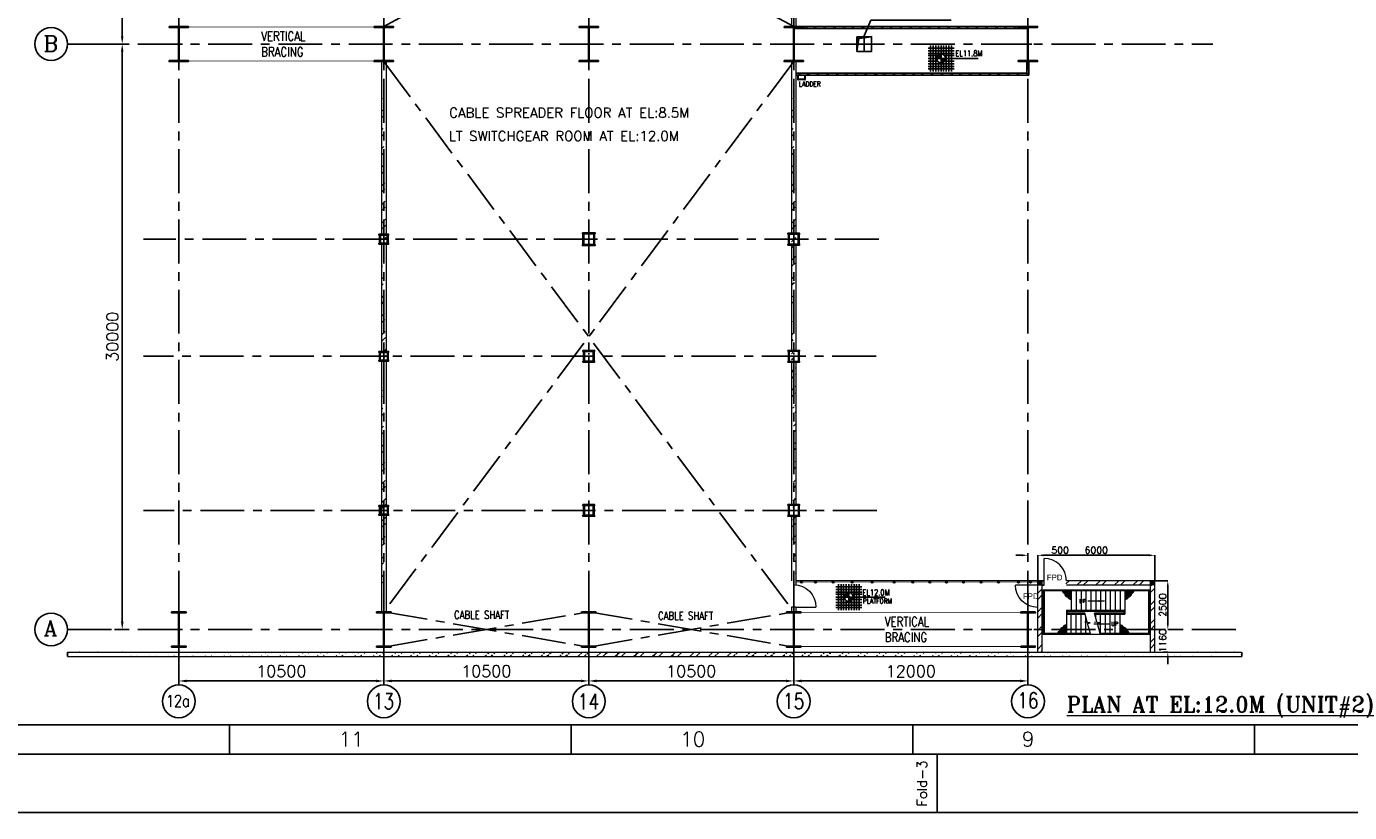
# Model space of a CAD drawing. Header units: inches. Extents: x 0 to 1544102, y 0 to 23144100.
# Tile 6 of 184: x 93094 to 160873, y 0 to 40281. Entities that reach past the tile are written whole.
import ezdxf
from ezdxf.enums import TextEntityAlignment as Align

# ---------------------------------------------------------------- set-up
doc = ezdxf.new("R2010")
doc.units = ezdxf.units.IN
doc.header["$LTSCALE"] = 1800
doc.header["$MEASUREMENT"] = 0
for name, pattern in [('CENTER', [2, 1.25, -0.25, 0.25, -0.25]), ('CENTER2', [1.125, 0.75, -0.125, 0.125, -0.125]), ('HIDDEN', [0.375, 0.25, -0.125])]:
    doc.linetypes.add(name, pattern=pattern)
doc.layers.get('0').update_dxf_attribs({"color": 253})
for name, color, linetype in [('AUX COL', 1, 'Continuous'), ('BRACING', 1, 'HIDDEN'), ('CEN', 2, 'CENTER'), ('COL', 1, 'Continuous'), ('FORMAT', 9, 'Continuous'), ('GRID', 251, 'CENTER'), ('OPENING', 40, 'Continuous'), ('STEEL', 231, 'Continuous')]:
    doc.layers.add(name, color=color, linetype=linetype)
for name, color, linetype, lineweight in [('DIM', 4, 'Continuous', 18), ('STAIR', 2, 'Continuous', 15), ('TEXT', 3, 'Continuous', 18), ('WALL', 6, 'Continuous', 18)]:
    doc.layers.add(name, color=color, linetype=linetype, lineweight=lineweight)
doc.styles.add('HTX11', font='O8111901')
doc.styles.add('ROMANC', font='ROMANC.SHX')
doc.styles.add('ROMANS', font='romans.shx')
doc.styles.add('ROMANT', font='romant')
doc.styles.get("Standard").update_dxf_attribs({"font": 'arial.ttf'})
doc.linetypes.add('FENCELINE1', pattern='A,0.25,-0.1,[133,ltypeshp.shx,S=0.1,R=0,X=-0.1,Y=0],-0.1,1', length=1.45)
doc.dimstyles.new('K2', dxfattribs={"dimtxt": 600, "dimasz": 400, "dimexe": 200, "dimexo": 200, "dimgap": 200, "dimtad": 1, "dimdec": 0, "dimzin": 0, "dimdsep": 46, "dimtxsty": 'ROMANC', "dimcen": 0.09, "dimclrd": 256, "dimclrt": 4, "dimadec": 0, "dimazin": 0, "dimtfac": 1, "dimtdec": 0, "dimtofl": 0, "dimtmove": 1, "dimatfit": 3, "dimfxl": 0.18, "dimtolj": 1, "dimtzin": 0, "dimarcsym": 0})
doc.dimstyles.new('STANDARD1', dxfattribs={"dimtxt": 300, "dimasz": 250, "dimexe": 0, "dimexo": 0, "dimgap": 80, "dimtad": 1, "dimdec": 0, "dimzin": 0, "dimdsep": 46, "dimtxsty": 'ROMANS', "dimcen": 0, "dimclrd": 4, "dimclre": 4, "dimclrt": 4, "dimadec": 0, "dimazin": 0, "dimtfac": 0.09, "dimtdec": 0, "dimtix": 1, "dimtofl": 0, "dimtmove": 0, "dimatfit": 3, "dimfxl": 1, "dimtolj": 1, "dimtzin": 0, "dimarcsym": 0})
doc.dimstyles.new('USER175', dxfattribs={"dimscale": 175, "dimtxt": 2, "dimasz": 1.75, "dimexe": 0, "dimexo": 0, "dimgap": 0.5, "dimtad": 1, "dimdec": 0, "dimzin": 0, "dimdsep": 46, "dimtxsty": 'ROMANS', "dimcen": 0, "dimclrd": 4, "dimclre": 4, "dimclrt": 4, "dimadec": 0, "dimazin": 0, "dimtfac": 0.09, "dimtdec": 0, "dimtix": 1, "dimtofl": 0, "dimtmove": 0, "dimatfit": 3, "dimfxl": 1, "dimtolj": 1, "dimtzin": 0, "dimarcsym": 0})
pattern_1 = [(45, (0, -1860.2), (-477.297, 477.297), []), (45, (318.2, -1860.2), (-477.297, 477.297), [])]

# ---------------------------------------------------------------- blocks, each defined once
blk = doc.blocks.new('SHEET_A0')
at = {"layer": 'FORMAT'}
for p, q in [((24, 18), (1076, 18)), ((414, 12), (414, 18)), ((484, 12), (484, 18)), ((554, 12), (554, 18)), ((624, 12), (624, 18)), ((12, 12), (1177, 12)), ((559, 0), (559, 12))]:
    blk.add_line(p, q, dxfattribs=at)
blk.add_lwpolyline([(1189, 841), (0, 841), (0, 0), (1189, 0)], close=True, dxfattribs=at)
at = {"layer": 'FORMAT', "style": 'ROMANS'}
for s, p in [('11', (436.34, 13.53)), ('10', (506.34, 13.53)), ('9', (576.34, 13.53))]:
    blk.add_text(s, height=3, dxfattribs=at).set_placement(p)
blk.add_text('Fold-3', height=2, rotation=90, dxfattribs=at).set_placement((556.89, 1.23))
at = {"layer": 'FORMAT', "color": 3, "flags": 13}
for tag, height, rotation, style, p in [('DRGNO', 3.5, 180, 'ROMANT', (99.42, 824.44)), ('FILE_PATH', 2, 90, 'ROMANS', (18.35, 51.64))]:
    blk.add_attdef(tag, text='', height=height, rotation=rotation, dxfattribs=dict(at, style=style)).set_placement(p, align=Align.MIDDLE_LEFT)
for tag, height, style, p in [('DRN', 2, 'ROMANS', (1122.62, 62.51)), ('DESIGN', 2, 'ROMANS', (1122.62, 58.59)), ('CHD', 2, 'ROMANS', (1122.62, 54.43)), ('APPD', 2, 'ROMANS', (1122.62, 50.27)), ('SCALE', 2, 'ROMANS', (1088.44, 28.38)), ('DRGNO', 3.5, 'ROMANT', (1105.05, 23))]:
    blk.add_attdef(tag, text='', height=height, dxfattribs=dict(at, style=style)).set_placement(p, align=Align.MIDDLE_LEFT)
at = {"layer": 'FORMAT', "color": 3, "style": 'ROMANS', "width": 0.8, "flags": 13}
for p in [(1162.9, 62.51), (1162.9, 58.35), (1162.9, 54.19), (1162.9, 50.16)]:
    blk.add_attdef('DATE', text='', height=2, dxfattribs=at).set_placement(p, align=Align.MIDDLE_LEFT)
at = {"layer": 'FORMAT', "color": 3, "style": 'ROMANS', "flags": 13}
for tag, p in [('1', (1119.96, 13.98)), ('REV', (1156.97, 13.98))]:
    blk.add_attdef(tag, p, '', height=2, dxfattribs=at)
blk = doc.blocks.new('A-ROW COLUMN')
at = {"layer": 'COL'}
h = blk.add_hatch(dxfattribs=at)
h.set_pattern_fill('ANSI31', color=256, scale=200, style=0)
h.set_pattern_definition([(45, (165226.353, 18853.894), (-17.67767, 17.67767), [])])
h.paths.add_polyline_path([(180799, 40890), (181539, 40890), (181539, 40840), (180799, 40840)])
h.paths.add_polyline_path([(181153, 42590), (181185, 42590), (181185, 40890), (181153, 40890)])
h.paths.add_polyline_path([(180799, 42640), (181539, 42640), (181539, 42590), (180799, 42590)])
blk.add_line((181169, 40840), (181169, 42640))
at = {"layer": 'CEN'}
for p, q in [((181169, 40840), (181169, 42640)), ((180977, 41740), (181360, 41740))]:
    blk.add_line(p, q, dxfattribs=at)
at = {"layer": 'COL'}
for points in [[(180799, 42640), (181539, 42640), (181539, 42590), (180799, 42590)], [(181153, 42590), (181185, 42590), (181185, 40890), (181153, 40890)], [(180799, 40890), (181539, 40890), (181539, 40840), (180799, 40840)]]:
    blk.add_lwpolyline(points, close=True, dxfattribs=at)
blk = doc.blocks.new('*D367')
at = {"layer": 'DIM', "color": 0, "lineweight": -2, "transparency": 16777216}
for p, q in [((132398, 8368), (132398, 6743)), ((144398, 7225), (144398, 6743))]:
    blk.add_line(p, q, dxfattribs=at)
at = {"layer": 'DIM', "lineweight": -2, "transparency": 16777216}
blk.add_line((143998, 6743), (132798, 6743), dxfattribs=at)
at = {"layer": 'DIM', "transparency": 16777216}
for points in [[(132798, 6810), (132798, 6676), (132398, 6743)], [(143998, 6810), (143998, 6676), (144398, 6743)]]:
    blk.add_solid(points, dxfattribs=at)
at = {"layer": 'DIM', "color": 4, "transparency": 16777216, "insert": (138398, 7243), "char_height": 600, "attachment_point": 5, "style": 'ROMANC'}
blk.add_mtext('\\A1;12000', dxfattribs=at)
blk = doc.blocks.new('*D368')
at = {"layer": 'DIM', "color": 0, "lineweight": -2, "transparency": 16777216}
for p, q in [((111398, 8368), (111398, 6743)), ((121898, 7225), (121898, 6743))]:
    blk.add_line(p, q, dxfattribs=at)
at = {"layer": 'DIM', "lineweight": -2, "transparency": 16777216}
blk.add_line((121498, 6743), (111798, 6743), dxfattribs=at)
at = {"layer": 'DIM', "transparency": 16777216}
for points in [[(111798, 6810), (111798, 6676), (111398, 6743)], [(121498, 6810), (121498, 6676), (121898, 6743)]]:
    blk.add_solid(points, dxfattribs=at)
at = {"layer": 'DIM', "color": 4, "transparency": 16777216, "insert": (116648, 7243), "char_height": 600, "attachment_point": 5, "style": 'ROMANC'}
blk.add_mtext('\\A1;10500', dxfattribs=at)
blk = doc.blocks.new('*D369')
at = {"layer": 'DIM', "color": 0, "lineweight": -2, "transparency": 16777216}
for p, q in [((121898, 8368), (121898, 6743)), ((132398, 7225), (132398, 6743))]:
    blk.add_line(p, q, dxfattribs=at)
at = {"layer": 'DIM', "lineweight": -2, "transparency": 16777216}
blk.add_line((131998, 6743), (122298, 6743), dxfattribs=at)
at = {"layer": 'DIM', "transparency": 16777216}
for points in [[(122298, 6810), (122298, 6676), (121898, 6743)], [(131998, 6810), (131998, 6676), (132398, 6743)]]:
    blk.add_solid(points, dxfattribs=at)
at = {"layer": 'DIM', "color": 4, "transparency": 16777216, "insert": (127148, 7243), "char_height": 600, "attachment_point": 5, "style": 'ROMANC'}
blk.add_mtext('\\A1;10500', dxfattribs=at)
blk = doc.blocks.new('*D370')
at = {"layer": 'DIM', "color": 0, "lineweight": -2, "transparency": 16777216}
for p, q in [((100898, 8368), (100898, 6743)), ((111398, 7225), (111398, 6743))]:
    blk.add_line(p, q, dxfattribs=at)
at = {"layer": 'DIM', "lineweight": -2, "transparency": 16777216}
blk.add_line((110998, 6743), (101298, 6743), dxfattribs=at)
at = {"layer": 'DIM', "transparency": 16777216}
for points in [[(101298, 6810), (101298, 6676), (100898, 6743)], [(110998, 6810), (110998, 6676), (111398, 6743)]]:
    blk.add_solid(points, dxfattribs=at)
at = {"layer": 'DIM', "color": 4, "transparency": 16777216, "insert": (106148, 7243), "char_height": 600, "attachment_point": 5, "style": 'ROMANC'}
blk.add_mtext('\\A1;10500', dxfattribs=at)
blk = doc.blocks.new('B-ROW COLUMN')
at = {"layer": 'COL'}
h = blk.add_hatch(dxfattribs=at)
h.set_pattern_fill('ANSI31', color=256, scale=200, style=0)
h.set_pattern_definition([(45, (155648.048, 63141.767), (-17.67767, 17.67767), [])])
h.paths.add_polyline_path([(171095, 85178), (172085, 85178), (172085, 85128), (171095, 85128)])
h.paths.add_polyline_path([(171574, 86878), (171606, 86878), (171606, 85178), (171574, 85178)])
h.paths.add_polyline_path([(171095, 86928), (172085, 86928), (172085, 86878), (171095, 86878)])
blk.add_line((171590, 85128), (171590, 86928))
at = {"layer": 'CEN'}
for p, q in [((171590, 85128), (171590, 86928)), ((171399, 86028), (171782, 86028))]:
    blk.add_line(p, q, dxfattribs=at)
at = {"layer": 'COL'}
for points in [[(171095, 86928), (172085, 86928), (172085, 86878), (171095, 86878)], [(171574, 86878), (171606, 86878), (171606, 85178), (171574, 85178)], [(171095, 85178), (172085, 85178), (172085, 85128), (171095, 85128)]]:
    blk.add_lwpolyline(points, close=True, dxfattribs=at)
blk = doc.blocks.new('LEVEL')
at = {"flags": 128}
for points in [[(-667, 524), (667, 524)], [(-667, 391), (667, 391)], [(-667, 258), (667, 258)], [(-667, 142), (-174, 142)], [(-667, 0), (667, 0)], [(-533, 658), (-533, -676)], [(-400, 658), (-400, -676)], [(-267, 658), (-267, -676)], [(-267, 658), (-267, -676)], [(-265, 0), (0, 0)], [(-225, 2), (0, 2)], [(-224, 25), (0, 25)], [(-220, 47), (0, 47)], [(-214, 70), (0, 70)], [(-205, 92), (0, 92)], [(-194, 115), (0, 115)], [(-178, 137), (0, 137)], [(-158, 160), (0, 160)], [(-133, 658), (-133, 181)], [(-132, 182), (0, 182)], [(-93, 205), (0, 205)], [(0, 658), (0, -676)], [(0, 658), (0, -676)], [(0, 0), (0, 264)], [(1900, 0), (0, 0)], [(0, 0), (0, -261)], [(133, 658), (133, 181)], [(133, 658), (133, 181)], [(174, 142), (667, 142)], [(267, 658), (267, -676)], [(400, 658), (400, -676)], [(533, 658), (533, -676)], [(-667, -133), (-181, -133)], [(-667, -276), (667, -276)], [(-667, -409), (667, -409)], [(-667, -542), (667, -542)], [(-133, -181), (-133, -676)], [(225, -2), (0, -2)], [(224, -25), (0, -25)], [(220, -47), (0, -47)], [(214, -70), (0, -70)], [(205, -92), (0, -92)], [(194, -115), (0, -115)], [(178, -137), (0, -137)], [(158, -160), (0, -160)], [(132, -182), (0, -182)], [(93, -205), (0, -205)], [(133, -181), (133, -676)], [(133, -181), (133, -676)], [(181, -133), (667, -133)]]:
    blk.add_lwpolyline(points, dxfattribs=at)
for points in [[(0, 225, 0.414246), (-225, 0)], [(-225, 0, 0.414221), (0, -225)], [(225, 0, 0.414258), (0, 225)], [(0, -225, 0.414246), (225, 0)]]:
    blk.add_lwpolyline(points, format="xyb", dxfattribs=at)
at = {"flags": 4}
blk.add_attdef('LEVEL', (839, 107), '', height=300, dxfattribs=at)
blk = doc.blocks.new('*D374')
at = {"layer": 'DIM', "color": 4, "lineweight": -2, "transparency": 16777216}
for p, q in [((144092, 13182), (143786, 13182)), ((144398, 13041), (144398, 13182)), ((144898, 13041), (144898, 13182)), ((145205, 13182), (146586, 13182))]:
    blk.add_line(p, q, dxfattribs=at)
at = {"layer": 'DIM', "color": 4, "transparency": 16777216}
for points in [[(144092, 13233), (144092, 13131), (144398, 13182)], [(145205, 13233), (145205, 13131), (144898, 13182)]]:
    blk.add_solid(points, dxfattribs=at)
at = {"layer": 'DIM', "color": 4, "transparency": 16777216, "insert": (146048, 13445), "char_height": 350, "attachment_point": 5, "style": 'ROMANS'}
blk.add_mtext('\\A1;500', dxfattribs=at)
blk = doc.blocks.new('*D375')
at = {"layer": 'DIM', "color": 4, "lineweight": -2, "transparency": 16777216}
for p, q in [((144898, 11882), (144898, 13182)), ((150592, 13182), (145205, 13182)), ((150898, 11882), (150898, 13182))]:
    blk.add_line(p, q, dxfattribs=at)
at = {"layer": 'DIM', "color": 4, "transparency": 16777216}
for points in [[(145205, 13233), (145205, 13131), (144898, 13182)], [(150592, 13233), (150592, 13131), (150898, 13182)]]:
    blk.add_solid(points, dxfattribs=at)
at = {"layer": 'DIM', "color": 4, "transparency": 16777216, "insert": (147898, 13445), "char_height": 350, "attachment_point": 5, "style": 'ROMANS'}
blk.add_mtext('\\A1;6000', dxfattribs=at)
blk = doc.blocks.new('*D376')
at = {"layer": 'DIM', "color": 4, "lineweight": -2, "transparency": 16777216}
for p, q in [((150601, 11882), (151563, 11882)), ((151563, 11576), (151563, 9688)), ((151902, 9381), (151563, 9381))]:
    blk.add_line(p, q, dxfattribs=at)
at = {"layer": 'DIM', "color": 4, "transparency": 16777216}
for points in [[(151512, 11576), (151614, 11576), (151563, 11882)], [(151512, 9688), (151614, 9688), (151563, 9381)]]:
    blk.add_solid(points, dxfattribs=at)
at = {"layer": 'DIM', "color": 4, "transparency": 16777216, "insert": (151300, 10632), "char_height": 350, "attachment_point": 5, "rotation": 90, "style": 'ROMANS'}
blk.add_mtext('\\A1;2500', dxfattribs=at)
blk = doc.blocks.new('*D377')
at = {"layer": 'DIM', "color": 4, "lineweight": -2, "transparency": 16777216}
for p, q in [((151563, 9688), (151563, 9994)), ((151902, 9381), (151563, 9381)), ((151339, 8221), (151563, 8221)), ((151563, 7915), (151563, 7609))]:
    blk.add_line(p, q, dxfattribs=at)
at = {"layer": 'DIM', "color": 4, "transparency": 16777216}
for points in [[(151512, 9688), (151614, 9688), (151563, 9381)], [(151512, 7915), (151614, 7915), (151563, 8221)]]:
    blk.add_solid(points, dxfattribs=at)
at = {"layer": 'DIM', "color": 4, "transparency": 16777216, "insert": (151300, 8801), "char_height": 350, "attachment_point": 5, "rotation": 90, "style": 'ROMANS'}
blk.add_mtext('\\A1;1160', dxfattribs=at)
blk = doc.blocks.new('A$C23722B17')
at = {"flags": 128}
for points in [[(-667, 524), (667, 524)], [(-667, 391), (667, 391)], [(-667, 258), (667, 258)], [(-667, 142), (-174, 142)], [(-667, 0), (667, 0)], [(-533, 658), (-533, -676)], [(-400, 658), (-400, -676)], [(-267, 658), (-267, -676)], [(-267, 658), (-267, -676)], [(-265, 0), (0, 0)], [(-225, 2), (0, 2)], [(-224, 25), (0, 25)], [(-220, 47), (0, 47)], [(-214, 70), (0, 70)], [(-205, 92), (0, 92)], [(-194, 115), (0, 115)], [(-178, 137), (0, 137)], [(-158, 160), (0, 160)], [(-133, 658), (-133, 181)], [(-132, 182), (0, 182)], [(-93, 205), (0, 205)], [(0, 658), (0, -676)], [(0, 658), (0, -676)], [(0, 0), (0, 264)], [(1864, 0), (0, 0)], [(0, 0), (0, -261)], [(133, 658), (133, 181)], [(133, 658), (133, 181)], [(174, 142), (667, 142)], [(267, 658), (267, -676)], [(400, 658), (400, -676)], [(533, 658), (533, -676)], [(-667, -133), (-181, -133)], [(-667, -276), (667, -276)], [(-667, -409), (667, -409)], [(-667, -542), (667, -542)], [(-133, -181), (-133, -676)], [(225, -2), (0, -2)], [(224, -25), (0, -25)], [(220, -47), (0, -47)], [(214, -70), (0, -70)], [(205, -92), (0, -92)], [(194, -115), (0, -115)], [(178, -137), (0, -137)], [(158, -160), (0, -160)], [(132, -182), (0, -182)], [(93, -205), (0, -205)], [(133, -181), (133, -676)], [(133, -181), (133, -676)], [(181, -133), (667, -133)]]:
    blk.add_lwpolyline(points, dxfattribs=at)
for points in [[(0, 225, 0.414246), (-225, 0)], [(225, 0, 0.414258), (0, 225)], [(0, -225, 0.414246), (225, 0)], [(-225, 0, 0.414221), (0, -225)]]:
    blk.add_lwpolyline(points, format="xyb", dxfattribs=at)
blk = doc.blocks.new('*D379')
at = {"layer": 'DIM', "color": 0, "lineweight": -2, "transparency": 16777216}
for p, q in [((97517, 39381), (98000, 39381)), ((97612, 9381), (98000, 9381))]:
    blk.add_line(p, q, dxfattribs=at)
at = {"layer": 'DIM', "lineweight": -2, "transparency": 16777216}
blk.add_line((98000, 38981), (98000, 9781), dxfattribs=at)
at = {"layer": 'DIM', "transparency": 16777216}
for points in [[(97933, 38981), (98067, 38981), (98000, 39381)], [(97933, 9781), (98067, 9781), (98000, 9381)]]:
    blk.add_solid(points, dxfattribs=at)
at = {"layer": 'DIM', "color": 4, "transparency": 16777216, "insert": (97500, 24381), "char_height": 600, "attachment_point": 5, "rotation": 90, "style": 'ROMANC'}
blk.add_mtext('\\A1;30000', dxfattribs=at)
blk = doc.blocks.new('*D380')
at = {"layer": 'DIM', "color": 0, "lineweight": -2, "transparency": 16777216}
for p, q in [((97370, 52381), (98000, 52381)), ((97370, 39381), (98000, 39381))]:
    blk.add_line(p, q, dxfattribs=at)
at = {"layer": 'DIM', "lineweight": -2, "transparency": 16777216}
blk.add_line((98000, 39781), (98000, 51981), dxfattribs=at)
at = {"layer": 'DIM', "transparency": 16777216}
for points in [[(97933, 51981), (98067, 51981), (98000, 52381)], [(97933, 39781), (98067, 39781), (98000, 39381)]]:
    blk.add_solid(points, dxfattribs=at)
at = {"layer": 'DIM', "color": 4, "transparency": 16777216, "insert": (97500, 45881), "char_height": 600, "attachment_point": 5, "rotation": 90, "style": 'ROMANC'}
blk.add_mtext('\\A1;13000', dxfattribs=at)
blk = doc.blocks.new('STAIR AT A-ROW')
at = {"layer": 'STAIR'}
h = blk.add_hatch(dxfattribs=at)
h.set_pattern_fill('GRATE', color=256, scale=1500, style=0)
h.set_pattern_definition([(180, (288000.703, 26108.18), (0, 46.875), []), (90, (288000.7, 26108.18), (187.5, 1e-14), [])])
h.paths.add_polyline_path([(151469, 57144, -0.269537), (151358, 57284), (151817, 57284), (151817, 56854, -0.388318), (151644, 56956, -0.326637)])
h = blk.add_hatch(dxfattribs=at)
h.set_pattern_fill('GRATE', color=256, scale=1500, style=0)
h.set_pattern_definition([(0, (18383.73, 26108.18), (0, 46.875), []), (90, (18383.73, 26108.18), (-187.5, 1e-14), [])])
h.paths.add_polyline_path([(154915, 57144, 0.269537), (155026, 57284), (154567, 57284), (154567, 56854, 0.388318), (154740, 56956, 0.326637)])
h = blk.add_hatch(dxfattribs=at)
h.set_pattern_fill('GRATE', color=256, scale=1500, style=0)
h.set_pattern_definition([(180, (287750.703, 86259.074), (0, -46.875), []), (270, (287750.7, 86259.07), (187.5, -1e-14), [])])
h.paths.add_polyline_path([(151219, 55223, 0.269537), (151108, 55084), (151567, 55084), (151567, 55513, 0.388318), (151394, 55411, 0.326637)])
h = blk.add_hatch(dxfattribs=at)
h.set_pattern_fill('GRATE', color=256, scale=1500, style=0)
h.set_pattern_definition([(0, (18133.73, 86259.074), (0, -46.875), []), (270, (18133.73, 86259.07), (-187.5, -1e-14), [])])
h.paths.add_polyline_path([(154665, 55223, -0.269537), (154776, 55084), (154317, 55084), (154317, 55513, -0.388318), (154490, 55411, -0.326637)])
for p, q in [((154567, 57284), (150427, 57284)), ((155767, 57284), (154567, 57284)), ((152798, 55084), (150427, 55084)), ((154567, 55084), (153298, 55084)), ((155767, 55084), (154567, 55084))]:
    blk.add_line(p, q, dxfattribs=at)
at = {"layer": 'STAIR', "linetype": 'FENCELINE1', "ltscale": 0.25}
for points in [[(150377, 55034), (150377, 57334), (155817, 57334), (155817, 55034), (154567, 55034), (150377, 55034)], [(152505, 56134), (151617, 56134), (151617, 56234), (154517, 56234), (154517, 56134), (153005, 56134)]]:
    blk.add_lwpolyline(points, dxfattribs=at)
at = {"layer": 'STAIR'}
for points in [[(150427, 57284), (150427, 55084)], [(151817, 57284), (151817, 56284)], [(152067, 57284), (152067, 56284)], [(152317, 57284), (152317, 56284)], [(152567, 57284), (152567, 56284)], [(152817, 57284), (152817, 56284)], [(153067, 57284), (153067, 56284)], [(153317, 57284), (153317, 56284)], [(153567, 57284), (153567, 56284)], [(153817, 57284), (153817, 56284)], [(154067, 57284), (154067, 56284)], [(154317, 57284), (154317, 56284)], [(154567, 57284), (154567, 56084)], [(155767, 57284), (155767, 55084)], [(151567, 56284), (154567, 56284)], [(151567, 56284), (151567, 55084)], [(151567, 56084), (152520, 56084)], [(151817, 55084), (151817, 56084)], [(152067, 55084), (152067, 56084)], [(152317, 55084), (152317, 56084)], [(152798, 55084), (152656, 55610), (152783, 55640), (152515, 55666), (152633, 55698), (152505, 56134)], [(152567, 55084), (152567, 55923)], [(153298, 55084), (153156, 55610), (153283, 55640), (153015, 55666), (153133, 55698), (153005, 56134)], [(153020, 56084), (154567, 56084)], [(153067, 55923), (153067, 56084)], [(153067, 55661), (153067, 55680)], [(153317, 55084), (153317, 56084)], [(153567, 55084), (153567, 56084)], [(153817, 55084), (153817, 56084)], [(154067, 55084), (154067, 56084)], [(154317, 55084), (154317, 56084)]]:
    blk.add_lwpolyline(points, dxfattribs=at)
for centre, radius, start, end in [((151534, 57309), 178, 188.36577, 248.7051), ((151685, 57170), 217, 186.83897, 259.19479), ((151787, 57000), 149, 196.99818, 281.88662), ((154598, 57000), 149, 258.11338, 343.00182), ((154699, 57170), 217, 280.80521, 353.16103), ((154851, 57309), 178, 291.2949, 351.63423), ((151284, 55058), 178, 111.2949, 171.63423), ((151435, 55197), 217, 100.80521, 173.16103), ((151537, 55367), 149, 78.11338, 163.00182), ((154348, 55367), 149, 16.99818, 101.88662), ((154449, 55197), 217, 6.83897, 79.19479), ((154601, 55058), 178, 8.36577, 68.7051)]:
    blk.add_arc(centre, radius, start, end, dxfattribs=at)
at = {"layer": 'TEXT', "style": 'ROMANC'}
for p in [(152214, 56659), (153855, 55487)]:
    blk.add_text('UP', height=200, dxfattribs=at).set_placement(p)
at = {"layer": 'DIM'}
for points in [[(153522, 56756), (152657, 56756)], [(152968, 55584), (153833, 55584)]]:
    blk.add_leader(points, dimstyle='USER175', dxfattribs=at)

msp = doc.modelspace()

# ---------------------------------------------------------------- hatches: boundary and pattern name
h = msp.add_hatch()
h.set_pattern_fill('ANSI32', color=256, scale=1800, style=0)
h.set_pattern_definition(pattern_1)
edge = h.paths.add_edge_path()
edge.add_line((132513.43, 51581.43), (132513.43, 40281.43))
edge.add_line((132283.43, 51581.43), (132283.43, 40281.43))
h = msp.add_hatch()
h.set_pattern_fill('ANSI32', color=256, scale=1800, style=0)
h.set_pattern_definition(pattern_1)
edge = h.paths.add_edge_path()
edge.add_line((111513.43, 38481.43), (111513.43, 29631.43))
edge.add_line((111283.43, 38481.43), (111283.43, 29631.43))
edge.add_line((111513.43, 29131.43), (111513.43, 23631.43))
edge.add_line((111283.43, 29131.43), (111283.43, 23631.43))
edge.add_line((111513.43, 23131.43), (111513.43, 15731.43))
edge.add_line((111283.43, 23131.43), (111283.43, 10281.43))
edge.add_line((111513.43, 15231.43), (111513.43, 10281.43))
h = msp.add_hatch()
h.set_pattern_fill('ANSI32', color=256, scale=1800, style=0)
h.set_pattern_definition(pattern_1)
edge = h.paths.add_edge_path()
edge.add_line((132513.43, 15181.43), (132513.43, 11666.16))
edge.add_line((132283.43, 15181.43), (132283.43, 11866.77))
edge.add_line((132513.43, 23081.43), (132513.43, 15781.43))
edge.add_line((132283.43, 23081.43), (132283.43, 15781.43))
edge.add_line((132283.43, 29081.43), (132283.43, 23681.43))
edge.add_line((132513.43, 29081.43), (132513.43, 23681.43))
edge.add_line((132513.43, 38481.43), (132513.43, 29681.43))
edge.add_line((132283.43, 38481.43), (132283.43, 29681.43))
h = msp.add_hatch(color=256)
h.dxf.hatch_style = 1
h.paths.add_polyline_path([(132854.46, 11816.77, 1), (132754.46, 11816.77, 1)])
h = msp.add_hatch(color=256)
h.dxf.hatch_style = 1
h.paths.add_polyline_path([(133566.55, 11816.77, 1), (133466.55, 11816.77, 1)])
h = msp.add_hatch(color=256)
h.dxf.hatch_style = 1
h.paths.add_polyline_path([(134467.39, 11816.77, 1), (134367.39, 11816.77, 1)])
h = msp.add_hatch(color=256)
h.dxf.hatch_style = 1
h.paths.add_polyline_path([(135438.98, 11816.77, 1), (135338.98, 11816.77, 1)])
h = msp.add_hatch(color=256)
h.dxf.hatch_style = 1
h.paths.add_polyline_path([(136470.89, 11816.77, 1), (136370.89, 11816.77, 1)])
h = msp.add_hatch(color=256)
h.dxf.hatch_style = 1
h.paths.add_polyline_path([(137597.93, 11816.77, 1), (137497.93, 11816.77, 1)])
h = msp.add_hatch(color=256)
h.dxf.hatch_style = 1
h.paths.add_polyline_path([(138550.09, 11816.77, 1), (138450.09, 11816.77, 1)])
h = msp.add_hatch(color=256)
h.dxf.hatch_style = 1
h.paths.add_polyline_path([(139424.52, 11816.77, 1), (139324.52, 11816.77, 1)])
h = msp.add_hatch(color=256)
h.dxf.hatch_style = 1
h.paths.add_polyline_path([(140279.51, 11816.77, 1), (140179.51, 11816.77, 1)])
h = msp.add_hatch(color=256)
h.dxf.hatch_style = 1
h.paths.add_polyline_path([(141153.94, 11816.77, 1), (141053.94, 11816.77, 1)])
h = msp.add_hatch(color=256)
h.dxf.hatch_style = 1
h.paths.add_polyline_path([(142047.8, 11816.77, 1), (141947.8, 11816.77, 1)])
h = msp.add_hatch(color=256)
h.dxf.hatch_style = 1
h.paths.add_polyline_path([(142941.66, 11816.77, 1), (142841.66, 11816.77, 1)])
h = msp.add_hatch(color=256)
h.dxf.hatch_style = 1
h.paths.add_polyline_path([(143971.55, 11816.77, 1), (143871.55, 11816.77, 1)])
h = msp.add_hatch(color=256)
h.dxf.hatch_style = 1
h.paths.add_polyline_path([(144580.72, 11816.77, 1), (144480.72, 11816.77, 1)])
h = msp.add_hatch()
h.set_pattern_fill('ANSI32', color=256, scale=1800, style=0)
h.set_pattern_definition([(45, (108.2, 94.27), (-477.297, 477.297), []), (45, (426.4, 94.27), (-477.297, 477.297), [])])
h.paths.add_polyline_path([(145128.43, 9381.43), (144898.43, 9381.43), (144898.43, 8221.43), (145128.43, 8221.43)])
h.paths.add_polyline_path([(145128.43, 11651.77), (145228.43, 11651.77), (145228.43, 11881.77), (144898.43, 11881.77), (144898.43, 9381.43), (145128.43, 9381.43)])
h = msp.add_hatch()
h.set_pattern_fill('ANSI32', color=256, scale=1800, style=0)
h.set_pattern_definition([(45, (634922, 55777.4), (-477.2971, 477.2971), []), (45, (635240.2, 55777.4), (-477.2971, 477.2971), [])])
h.paths.add_polyline_path([(150898.43, 9381.43), (150668.43, 9381.43), (150668.43, 8221.43), (150898.43, 8221.43)])
h.paths.add_polyline_path([(146341.56, 11881.77), (146341.56, 11651.77), (150668.43, 11651.77), (150668.43, 9381.43), (150898.43, 9381.43), (150898.43, 11881.77)])
h = msp.add_hatch()
h.set_pattern_fill('ANSI32', color=256, scale=1800, style=0)
h.set_pattern_definition([(45, (71145, -13574), (-477.297, 477.297), []), (45, (71463.2, -13574), (-477.297, 477.297), [])])
edge = h.paths.add_edge_path()
edge.add_line((95200.72, 7991.43), (155350.17, 7991.43))
edge.add_line((95200.72, 8221.43), (155350.17, 8221.43))
at = {"layer": 'COL'}
h = msp.add_hatch(dxfattribs=at)
h.set_pattern_fill('ANSI31', color=1, scale=250, angle=90, style=0)
h.set_pattern_definition([(135, (300304.732, -141110.415), (-22.097087, -22.097087), [])])
h.paths.add_polyline_path([(144898.43, 11881.77), (145128.43, 11881.77), (145128.43, 11651.77), (144898.43, 11651.77)])
h = msp.add_hatch(dxfattribs=at)
h.set_pattern_fill('ANSI31', color=1, scale=250, angle=90, style=0)
h.set_pattern_definition([(135, (306074.732, -141110.415), (-22.097087, -22.097087), [])])
h.paths.add_polyline_path([(150668.43, 11881.77), (150898.43, 11881.77), (150898.43, 11651.77), (150668.43, 11651.77)])
at = {"layer": 'OPENING'}
h = msp.add_hatch(dxfattribs=at)
h.set_pattern_fill('ANSI31', color=8, scale=500, style=0)
h.set_pattern_definition([(45, (59800.675, -46646.19), (-44.194174, 44.194174), [])])
h.paths.add_polyline_path([(136386.43, 39756.43), (136011.43, 39756.43), (136011.43, 39703.73)])
h.paths.add_polyline_path([(136011.43, 39756.43), (135636.43, 39756.43), (135636.43, 39381.43), (135689.13, 39381.43), (135728.85, 39664.02), (136011.43, 39703.73)])
h.paths.add_polyline_path([(135689.13, 39381.43), (135636.43, 39381.43), (135636.43, 39006.43)])

# ---------------------------------------------------------------- linework, layer by layer
at = {"color": 2, "linetype": 'CENTER2', "ltscale": 0.15}
for p, q in [((111623.43, 29381.43), (111173.43, 29381.43)), ((111398.43, 29131.43), (111398.43, 29631.43)), ((132673.43, 29381.43), (132123.43, 29381.43)), ((132398.43, 29081.43), (132398.43, 29681.43)), ((111623.43, 23381.43), (111173.43, 23381.43)), ((111398.43, 23131.43), (111398.43, 23631.43)), ((111398.43, 15231.43), (111398.43, 15731.43)), ((111623.43, 15481.43), (111173.43, 15481.43))]:
    msp.add_line(p, q, dxfattribs=at)
at = {"color": 2, "linetype": 'CENTER2', "ltscale": 0.25}
for p, q in [((122198.43, 29381.43), (121598.43, 29381.43)), ((121898.43, 29056.43), (121898.43, 29706.43)), ((122173.43, 23381.43), (121623.43, 23381.43)), ((121898.43, 23081.43), (121898.43, 23681.43)), ((132123.43, 23381.43), (132673.43, 23381.43)), ((132398.43, 23081.43), (132398.43, 23681.43)), ((121898.43, 15181.43), (121898.43, 15781.43)), ((132398.43, 15181.43), (132398.43, 15781.43)), ((122173.43, 15481.43), (121623.43, 15481.43)), ((132123.43, 15481.43), (132673.43, 15481.43))]:
    msp.add_line(p, q, dxfattribs=at)
for points in [[(132513.43, 11866.77), (144898.43, 11866.77)], [(95200.72, 7991.43), (95200.72, 8087.27), (95177.72, 8087.27), (95223.72, 8125.6), (95200.72, 8125.6), (95200.72, 8221.43)], [(155350.17, 7991.43), (155350.17, 8087.27), (155327.17, 8087.27), (155373.17, 8125.6), (155350.17, 8125.6), (155350.17, 8221.43)]]:
    msp.add_lwpolyline(points)
for centre, radius in [((94359.53, 39381.43), 840.34), ((94359.53, 39381.43), 840.34), ((132804.46, 11816.77), 50), ((133516.55, 11816.77), 50), ((134417.39, 11816.77), 50), ((135388.98, 11816.77), 50), ((136420.89, 11816.77), 50), ((137547.93, 11816.77), 50), ((138500.09, 11816.77), 50), ((139374.52, 11816.77), 50), ((140229.51, 11816.77), 50), ((141103.94, 11816.77), 50), ((141997.8, 11816.77), 50), ((142891.66, 11816.77), 50), ((143921.55, 11816.77), 50), ((144530.72, 11816.77), 50), ((94360.38, 9381.43), 840.34), ((94360.38, 9381.43), 840.34), ((100898.43, 5700.13), 840.34), ((100898.43, 5700.13), 840.34), ((111398.43, 5700.13), 840.34), ((111398.43, 5700.13), 840.34), ((121898.43, 5700.13), 840.34), ((121898.43, 5700.13), 840.34), ((132398.43, 5700.13), 840.34), ((132398.43, 5700.13), 840.34), ((144398.43, 5700.13), 840.34), ((144398.43, 5700.13), 840.34)]:
    msp.add_circle(centre, radius)
at = {"layer": 'AUX COL'}
for p, q in [((111173.43, 29181.43), (111173.43, 29581.43)), ((111223.43, 29181.43), (111223.43, 29581.43)), ((111573.43, 29181.43), (111573.43, 29581.43)), ((111623.43, 29181.43), (111623.43, 29581.43)), ((121598.43, 29106.43), (121598.43, 29656.43)), ((121643.43, 29106.43), (121643.43, 29656.43)), ((122153.43, 29106.43), (122153.43, 29656.43)), ((122198.43, 29106.43), (122198.43, 29656.43)), ((132123.43, 29126.43), (132123.43, 29636.43)), ((132168.43, 29126.43), (132168.43, 29636.43)), ((132628.43, 29126.43), (132628.43, 29636.43)), ((132673.43, 29126.43), (132673.43, 29636.43)), ((111173.43, 23181.43), (111173.43, 23581.43)), ((111213.43, 23181.43), (111213.43, 23581.43)), ((111583.43, 23181.43), (111583.43, 23581.43)), ((111623.43, 23181.43), (111623.43, 23581.43)), ((121623.43, 23631.43), (121623.43, 23131.43)), ((121673.43, 23631.43), (121673.43, 23131.43)), ((122123.43, 23631.43), (122123.43, 23131.43)), ((122173.43, 23631.43), (122173.43, 23131.43)), ((132123.43, 23117.43), (132123.43, 23645.43)), ((132159.43, 23117.43), (132159.43, 23645.43)), ((132637.43, 23117.43), (132637.43, 23645.43)), ((132673.43, 23117.43), (132673.43, 23645.43)), ((111173.43, 15281.43), (111173.43, 15681.43)), ((111213.43, 15281.43), (111213.43, 15681.43)), ((111583.43, 15281.43), (111583.43, 15681.43)), ((111623.43, 15281.43), (111623.43, 15681.43)), ((121623.43, 15731.43), (121623.43, 15231.43)), ((121673.43, 15731.43), (121673.43, 15231.43)), ((122123.43, 15731.43), (122123.43, 15231.43)), ((122173.43, 15731.43), (122173.43, 15231.43)), ((132123.43, 15217.43), (132123.43, 15745.43)), ((132159.43, 15217.43), (132159.43, 15745.43)), ((132637.43, 15217.43), (132637.43, 15745.43)), ((132673.43, 15217.43), (132673.43, 15745.43))]:
    msp.add_line(p, q, dxfattribs=at)
for points in [[(111148.43, 29631.43), (111648.43, 29631.43), (111648.43, 29581.43), (111148.43, 29581.43)], [(111148.43, 29181.43), (111648.43, 29181.43), (111648.43, 29131.43), (111148.43, 29131.43)], [(121573.43, 29706.43), (122223.43, 29706.43), (122223.43, 29656.43), (121573.43, 29656.43)], [(132098.43, 29681.43), (132698.43, 29681.43), (132698.43, 29636.43), (132098.43, 29636.43)], [(121573.43, 29106.43), (122223.43, 29106.43), (122223.43, 29056.43), (121573.43, 29056.43)], [(132098.43, 29126.43), (132698.43, 29126.43), (132698.43, 29081.43), (132098.43, 29081.43)], [(111148.43, 23631.43), (111648.43, 23631.43), (111648.43, 23581.43), (111148.43, 23581.43)], [(111148.43, 23181.43), (111648.43, 23181.43), (111648.43, 23131.43), (111148.43, 23131.43)], [(121598.43, 23681.43), (122198.43, 23681.43), (122198.43, 23631.43), (121598.43, 23631.43)], [(121598.43, 23131.43), (122198.43, 23131.43), (122198.43, 23081.43), (121598.43, 23081.43)], [(132098.43, 23681.43), (132698.43, 23681.43), (132698.43, 23645.43), (132098.43, 23645.43)], [(132098.43, 23117.43), (132698.43, 23117.43), (132698.43, 23081.43), (132098.43, 23081.43)], [(111148.43, 15731.43), (111648.43, 15731.43), (111648.43, 15681.43), (111148.43, 15681.43)], [(121598.43, 15781.43), (122198.43, 15781.43), (122198.43, 15731.43), (121598.43, 15731.43)], [(132098.43, 15781.43), (132698.43, 15781.43), (132698.43, 15745.43), (132098.43, 15745.43)], [(111148.43, 15281.43), (111648.43, 15281.43), (111648.43, 15231.43), (111148.43, 15231.43)], [(121598.43, 15231.43), (122198.43, 15231.43), (122198.43, 15181.43), (121598.43, 15181.43)], [(132098.43, 15217.43), (132698.43, 15217.43), (132698.43, 15181.43), (132098.43, 15181.43)]]:
    msp.add_lwpolyline(points, close=True, dxfattribs=at)
at = {"layer": 'BRACING', "const_width": 40}
for points in [[(101268.43, 40256.43), (111028.43, 40256.43)], [(101268.43, 38506.43), (111028.43, 38506.43)], [(132768.43, 10256.43), (144028.43, 10256.43)], [(132768.43, 8506.43), (144028.43, 8506.43)]]:
    msp.add_lwpolyline(points, dxfattribs=at)
at = {"layer": 'CEN'}
for p, q in [((111398.43, 40281.43), (132398.43, 51581.43)), ((111398.43, 51581.43), (132398.43, 40281.43)), ((136436.43, 39381.43), (135586.43, 39381.43)), ((136011.43, 39806.43), (136011.43, 38956.43)), ((132398.43, 38481.43), (111398.43, 10281.43)), ((111398.43, 38481.43), (132398.43, 10281.43)), ((111398.43, 8481.43), (121898.43, 10281.43)), ((111398.43, 10281.43), (121898.43, 8481.43)), ((121898.43, 8481.43), (132398.43, 10281.43)), ((121898.43, 10281.43), (132398.43, 8481.43))]:
    msp.add_line(p, q, dxfattribs=at)
at = {"layer": 'GRID'}
for p, q in [((121898.43, 6540.47), (121898.43, 100303.53)), ((132398.43, 6540.47), (132398.43, 98561.01)), ((111398.43, 6540.47), (111398.43, 98173.17)), ((100898.43, 6540.47), (100898.43, 66881.43)), ((144398.43, 6540.47), (144398.43, 66881.43)), ((95200.72, 39381.43), (153872.88, 39381.43)), ((136754.2, 29381.43), (99082.15, 29381.43)), ((136618.76, 23381.43), (99082.15, 23381.43)), ((136652.89, 15481.43), (99082.15, 15481.43)), ((95200.72, 9381.43), (155350.17, 9381.43))]:
    msp.add_line(p, q, dxfattribs=at)
at = {"layer": 'OPENING'}
for p, q in [((132414.43, 40181.43), (144382.43, 40181.43)), ((132768.43, 40281.43), (144028.43, 40281.43)), ((144348.43, 38481.43), (144348.43, 37881.43)), ((144448.43, 38481.43), (144448.43, 37781.43)), ((132513.43, 37881.43), (144348.43, 37881.43)), ((132513.43, 37781.43), (144448.43, 37781.43))]:
    msp.add_line(p, q, dxfattribs=at)
msp.add_lwpolyline([(135636.43, 39756.43), (136386.43, 39756.43), (136386.43, 39006.43), (135636.43, 39006.43)], close=True, dxfattribs=at)
msp.add_lwpolyline([(135636.43, 39006.43), (135728.85, 39664.02), (136386.43, 39756.43)], dxfattribs=at)
for centre in [(133048.43, 40231.43), (133498.43, 40231.43), (133998.43, 40231.43), (134498.43, 40231.43), (134998.43, 40231.43), (135448.43, 40231.43), (135948.43, 40231.43), (136448.43, 40231.43), (136948.43, 40231.43), (137398.43, 40231.43), (137898.43, 40231.43), (138398.43, 40231.43), (138898.43, 40231.43), (139348.43, 40231.43), (139848.43, 40231.43), (140348.43, 40231.43), (140848.43, 40231.43), (141298.43, 40231.43), (141798.43, 40231.43), (142298.43, 40231.43), (142798.43, 40231.43), (143248.43, 40231.43), (143748.43, 40231.43), (144398.43, 38231.43), (132698.43, 37831.43), (133148.43, 37831.43), (133648.43, 37831.43), (134148.43, 37831.43), (134648.43, 37831.43), (135098.43, 37831.43), (135598.43, 37831.43), (136098.43, 37831.43), (136598.43, 37831.43), (137048.43, 37831.43), (137548.43, 37831.43), (138048.43, 37831.43), (138548.43, 37831.43), (138998.43, 37831.43), (139498.43, 37831.43), (139998.43, 37831.43), (140498.43, 37831.43), (140948.43, 37831.43), (141448.43, 37831.43), (141948.43, 37831.43), (142448.43, 37831.43), (142898.43, 37831.43), (143398.43, 37831.43), (143898.43, 37831.43), (144398.43, 37831.43)]:
    msp.add_circle(centre, 50, dxfattribs=at)
at = {"layer": 'STEEL'}
for p, q in [((132613.43, 37591.99), (132613.43, 37781.43)), ((132633.43, 37591.99), (132633.43, 37781.43)), ((132646.34, 37579.08), (132950.52, 37579.08)), ((132646.34, 37559.08), (132950.52, 37559.08)), ((132963.43, 37591.99), (132963.43, 37781.43)), ((132983.43, 37591.99), (132983.43, 37781.43))]:
    msp.add_line(p, q, dxfattribs=at)
at = {"layer": 'STEEL', "const_width": 15}
for points in [[(144898.43, 11766.77), (132513.43, 11766.77)], [(132398.43, 10266.77), (144898.43, 10266.77)]]:
    msp.add_lwpolyline(points, dxfattribs=at)
at = {"layer": 'STEEL'}
for centre in [(132623.43, 37569.08), (132973.43, 37569.08)]:
    msp.add_circle(centre, 25, dxfattribs=at)
at = {"layer": 'WALL'}
for p, q in [((132283.43, 51581.43), (132283.43, 40281.43)), ((132513.43, 51581.43), (132513.43, 40281.43)), ((111283.43, 38481.43), (111283.43, 29631.43)), ((111513.43, 38481.43), (111513.43, 29631.43)), ((132283.43, 38481.43), (132283.43, 29681.43)), ((132513.43, 38481.43), (132513.43, 29681.43)), ((111283.43, 29131.43), (111283.43, 23631.43)), ((111513.43, 29131.43), (111513.43, 23631.43)), ((132283.43, 29081.43), (132283.43, 23681.43)), ((132513.43, 29081.43), (132513.43, 23681.43)), ((111283.43, 23131.43), (111283.43, 10281.43)), ((111513.43, 23131.43), (111513.43, 15731.43)), ((132283.43, 23081.43), (132283.43, 15781.43)), ((132513.43, 23081.43), (132513.43, 15781.43)), ((111513.43, 15231.43), (111513.43, 10281.43)), ((132283.43, 15181.43), (132283.43, 11866.77)), ((132513.43, 15181.43), (132513.43, 11666.16)), ((145228.43, 11651.77), (145228.43, 13023.51)), ((145228.43, 11881.77), (144898.43, 11881.77)), ((144898.43, 8221.43), (144898.43, 11881.77)), ((144898.43, 11651.77), (144898.43, 11881.77)), ((144898.43, 11881.77), (145228.43, 11881.77)), ((145128.43, 8221.43), (145128.43, 11881.77)), ((145128.43, 11651.77), (145128.43, 11881.77)), ((145228.43, 11651.77), (145128.43, 11651.77)), ((145128.43, 11651.77), (145228.43, 11651.77)), ((150898.43, 11881.77), (146370.17, 11881.77)), ((150668.43, 11651.77), (146370.17, 11651.77)), ((150668.43, 11651.77), (150668.43, 11881.77)), ((150668.43, 8221.43), (150668.43, 11651.77)), ((150898.43, 8221.43), (150898.43, 11881.77)), ((150898.43, 11651.77), (150898.43, 11881.77)), ((132283.43, 10520.15), (132283.43, 10281.43)), ((132513.43, 10520.15), (132283.43, 10520.15)), ((132513.43, 10520.15), (132513.43, 10281.43)), ((95200.72, 8221.43), (155350.17, 8221.43)), ((95200.72, 7991.43), (155350.17, 7991.43))]:
    msp.add_line(p, q, dxfattribs=at)
at = {"layer": 'WALL', "flags": 128}
for points in [[(146370.17, 11881.77, 0.414209), (145228.43, 13023.51)], [(132398.43, 11671.97, -0.414209), (133540.17, 10530.23)], [(144898.43, 10510.03, -0.414209), (143756.69, 11651.77)]]:
    msp.add_lwpolyline(points, format="xyb", dxfattribs=at)
for points in [[(145128.43, 11651.77), (143756.69, 11651.77)], [(132513.43, 10530.23), (133540.17, 10530.23)]]:
    msp.add_lwpolyline(points, dxfattribs=at)

# ---------------------------------------------------------------- block references
at = {"color": 161, "linetype": 'ByBlock', "xscale": 250, "yscale": 250, "zscale": 250}
msp.add_blockref('SHEET_A0', (0, 0), dxfattribs=at)
for p in [(-70691.8, -46646.19), (-60191.8, -46646.19), (-49691.8, -46646.19), (-39191.8, -46646.19), (-27191.8, -46646.19)]:
    msp.add_blockref('B-ROW COLUMN', p)
at = {"layer": 'COL'}
for p in [(-80270.1, -32358.32), (-69770.1, -32358.32), (-59270.1, -32358.32), (-48770.1, -32358.32), (-36770.1, -32358.32)]:
    msp.add_blockref('A-ROW COLUMN', p, dxfattribs=at)
at = {"layer": 'STAIR'}
msp.add_blockref('STAIR AT A-ROW', (-5198.79, -45916.85), dxfattribs=at)
at = {"layer": 'STEEL'}
ref = msp.add_blockref('LEVEL', (139947.34, 38643.93), dxfattribs=at)
ref.add_attrib('LEVEL', 'EL11.8M', (140674.84, 38751), dxfattribs={"layer": '0', "color": 3, "height": 300, "style": 'ROMANS', "width": 0.75, "flags": 4})
msp.add_blockref('A$C23722B17', (135223.72, 11043.04), dxfattribs=at)

# ---------------------------------------------------------------- texts
at = {"layer": 'STAIR', "linetype": 'Continuous', "style": 'HTX11'}
for p in [(145365.96, 11895.86), (144138.55, 10934.21)]:
    msp.add_text('FPD', height=300, dxfattribs=at).set_placement(p)
at = {"layer": 'TEXT'}
for s, style, p in [('B', 'ROMANC', (93961.79, 39005.38)), ('A', 'ROMANC', (93979.43, 9048.13)), ('%%UPLAN AT EL:12.0M (UNIT#2)', 'ROMANT', (146384.27, 5140.06))]:
    msp.add_text(s, height=800, dxfattribs=dict(at, style=style)).set_placement(p)
for s, height, style, width, p in [('LADDER', 250, 'ROMANS', 0.8, (132665.29, 37209.08)), ('EL12.0M', 300, 'ROMANS', 0.75, (135915.71, 11125.39)), ('PLATFORM', 250, 'ROMANS', 0.8, (135938.63, 10714.13)), ('CABLE SHAFT', 400, 'ROMANS', 0.8, (114996.64, 9931.34)), ('CABLE SHAFT', 400, 'ROMANS', 0.8, (125446.97, 9881.7)), ('13', 800, 'ROMANC', 0.8, (110835.67, 5305.28)), ('15', 800, 'ROMANC', 0.8, (131848.26, 5309.25)), ('16', 800, 'ROMANC', 0.8, (143846.95, 5343.23)), ('12a', 600, 'ROMANC', 0.8, (100241.95, 5421.16)), ('14', 800, 'ROMANC', 0.8, (121333.33, 5284.14))]:
    msp.add_text(s, height=height, dxfattribs=dict(at, style=style, width=width)).set_placement(p)
at = {"layer": 'TEXT', "color": 3, "style": 'ROMANT'}
for s, p in [('CABLE SPREADER FLOOR AT EL:8.5M', (114749.74, 35610.81)), ('LT SWITCHGEAR ROOM AT EL:12.0M', (114725.3, 34418.8))]:
    msp.add_text(s, height=500, dxfattribs=at).set_placement(p)
at = {"layer": 'TEXT', "char_height": 480, "width": 2515.419, "attachment_point": 1, "style": 'ROMANS'}
for insert in [(105115.84, 40021.43), (137062.6, 10021.43)]:
    msp.add_mtext('{\\W0.8;VERTICAL BRACING}', dxfattribs=dict(at, insert=insert))

# ---------------------------------------------------------------- dimensions: what is measured, and where the dimension line sits
at = {"layer": 'DIM'}
for base, p1, p2, angle, picture, middle in [((97999.87, 52381.43), (97370.24, 39381.43), (97370.24, 52381.43), 90, '*D380', (97499.87, 45881.43)), ((97999.87, 9381.43), (97517.46, 39381.43), (97612.18, 9381.43), 90, '*D379', (97499.87, 24381.43)), ((100898.43, 6742.89), (111398.43, 7224.56), (100898.43, 8368.46), 180, '*D370', (106148.43, 7242.89)), ((111398.43, 6742.89), (121898.43, 7224.56), (111398.43, 8368.46), 180, '*D368', (116648.43, 7242.89)), ((121898.43, 6742.89), (132398.43, 7224.56), (121898.43, 8368.46), 180, '*D369', (127148.43, 7242.89)), ((132398.43, 6742.89), (144398.43, 7224.56), (132398.43, 8368.46), 180, '*D367', (138398.43, 7242.89))]:
    dim = msp.add_linear_dim(base=base, p1=p1, p2=p2, angle=angle, dimstyle='K2', override={"dimexe": 0, "dimexo": 0}, dxfattribs=at)
    dim.commit()
    dim.dimension.update_dxf_attribs({"geometry": picture, "text_midpoint": middle})
dim = msp.add_linear_dim(base=(144898.43, 13182.01), p1=(144398.43, 13041.03), p2=(144898.43, 13041.03), dimstyle='USER175', dxfattribs=at)
dim.commit()
dim.dimension.update_dxf_attribs({"geometry": '*D374', "text_midpoint": (146048.43, 13182.01), "dimtype": 160})
dim = msp.add_linear_dim(base=(144898.43, 13182.01), p1=(150898.43, 11881.77), p2=(144898.43, 11881.77), dimstyle='USER175', dxfattribs=at)
dim.commit()
dim.dimension.update_dxf_attribs({"geometry": '*D375', "text_midpoint": (147898.43, 13444.51)})
for base, p1, p2, picture, middle in [((151562.75, 9381.43), (150600.9, 11881.77), (151902.45, 9381.43), '*D376', (151300.25, 10631.6)), ((151562.75, 8221.43), (151902.45, 9381.43), (151338.57, 8221.43), '*D377', (151300.25, 8801.43))]:
    dim = msp.add_linear_dim(base=base, p1=p1, p2=p2, angle=90, dimstyle='USER175', dxfattribs=at)
    dim.commit()
    dim.dimension.update_dxf_attribs({"geometry": picture, "text_midpoint": middle})

# ---------------------------------------------------------------- leaders
msp.add_leader([(136011.43, 39806.43), (136350.5, 40606.43), (140471.2, 40606.43)], dimstyle='STANDARD1', override={"dimtad": 0}, dxfattribs=at)

doc.saveas('drawing.dxf')
